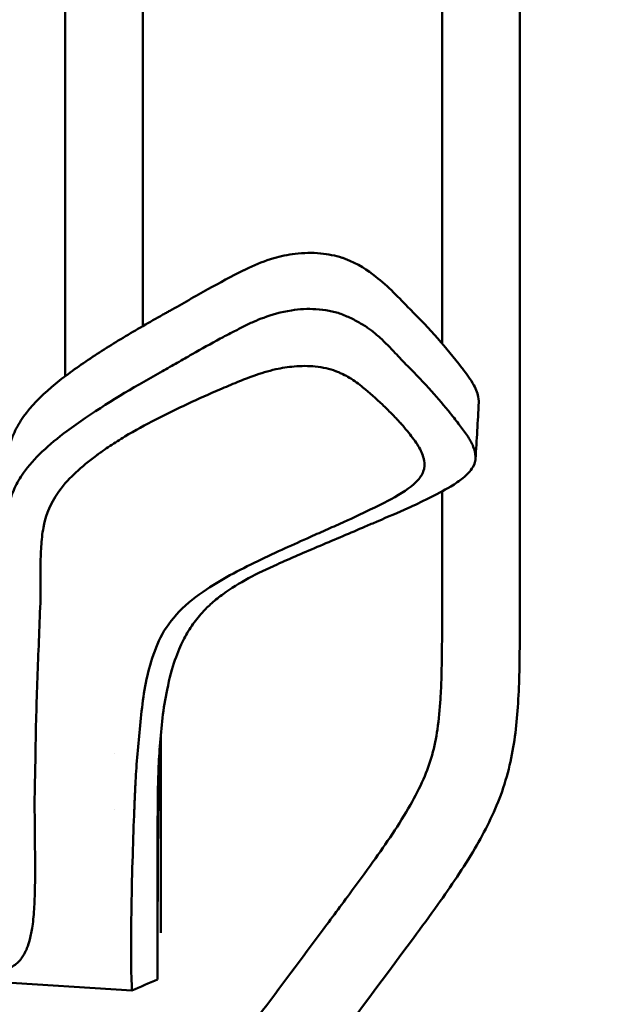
# Model space of a CAD drawing. Header units: millimetres. Extents: x 0 to 4686, y -120 to 1682.
# Tile 57 of 213: x 274 to 313, y 1053 to 1116. Entities that reach past the tile are written whole.
import ezdxf

# ---------------------------------------------------------------- set-up
doc = ezdxf.new("R2010")
doc.units = ezdxf.units.MM
doc.header["$LTSCALE"] = 2
doc.layers.add('Sichtbar (ISO)', color=7, linetype='Continuous', lineweight=50)

msp = doc.modelspace()

# ---------------------------------------------------------------- linework, layer by layer
at = {"layer": 'Sichtbar (ISO)'}
for p, q in [((301.4212, 1145.7721), (301.4212, 1095.2596)), ((306.4212, 1077.9221), (306.4212, 1145.7721)), ((282.1712, 1142.784), (282.1712, 1096.3816)), ((277.1712, 1133.1921), (277.1712, 1093.1507)), ((301.4212, 1085.7445), (301.4212, 1077.9221)), ((283.3214, 1070.0777), (283.3214, 1059.1471)), ((283.1214, 1069.3121), (283.1214, 1069.3123)), ((280.3214, 1068.8578), (280.3214, 1068.8567)), ((280.3214, 1065.2529), (280.3214, 1065.2515)), ((283.3214, 1058.7152), (283.3214, 1059.1471)), ((283.3214, 1058.0059), (283.3214, 1058.7152)), ((283.3214, 1058.0059), (283.3214, 1057.3479)), ((264.3737, 1054.7124), (281.4618, 1053.6449))]:
    msp.add_line(p, q, dxfattribs=at)
msp.add_ellipse((292.4384, 1096.3708), major_axis=(5.4785, 1.5815), ratio=0.808635, start_param=0.8311275, end_param=0.8709838, dxfattribs=at)
for points, knots in [([(288.9882, 1100.1272), (289.4924, 1100.3676), (290.0283, 1100.5832), (290.8161, 1100.8132), (291.0405, 1100.8699), (291.5006, 1100.9658), (291.7332, 1101.0043), (291.9716, 1101.0326)], [-0.33237388, -0.33237388, -0.33237388, -0.33237388, -0.14507598, -0.14507598, -0.0727523, -0.0727523, -0.000001, -0.000001, -0.000001, -0.000001]), ([(291.9716, 1101.0326), (292.5105, 1101.0967), (293.0678, 1101.1057), (294.0929, 1101.0103), (294.5594, 1100.919), (294.9888, 1100.7782)], [-0.31097813, -0.31097813, -0.31097813, -0.31097813, -0.14647931, -0.14647931, -0.000001, -0.000001, -0.000001, -0.000001]), ([(295.1865, 1100.7092), (296.0174, 1100.4015), (296.6535, 1099.9635), (297.9789, 1098.9173), (298.6403, 1098.2004), (299.3648, 1097.4698)], [-0.63674105, -0.63674105, -0.63674105, -0.63674105, -0.40072058, -0.40072058, -0.00000794, -0.00000794, -0.00000794, -0.00000794]), ([(283.906, 1097.3648), (284.7311, 1097.8268), (285.5359, 1098.2902), (287.1104, 1099.1674), (287.8732, 1099.5797), (288.6585, 1099.9673)], [0.000001, 0.000001, 0.000001, 0.000001, 0.32940828, 0.32940828, 0.63197471, 0.63197471, 0.63197471, 0.63197471]), ([(288.6585, 1099.9673), (288.7132, 1099.9943), (288.7683, 1100.0212), (288.8781, 1100.0745), (288.933, 1100.1009), (288.9882, 1100.1272)], [-0.041292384, -0.041292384, -0.041292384, -0.041292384, -0.020504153, -0.020504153, -0.000001, -0.000001, -0.000001, -0.000001]), ([(283.465, 1097.1177), (283.5387, 1097.159), (283.6122, 1097.2002), (283.7592, 1097.2826), (283.8326, 1097.3237), (283.906, 1097.3648)], [0.000000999, 0.000000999, 0.000000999, 0.000000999, 0.029294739, 0.029294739, 0.058588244, 0.058588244, 0.058588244, 0.058588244]), ([(293.3024, 1097.4698), (292.7795, 1097.5003), (292.247, 1097.4699), (291.051, 1097.2879), (290.4605, 1097.1051), (289.9509, 1096.9206)], [-0.30783309, -0.30783309, -0.30783309, -0.30783309, -0.17634248, -0.17634248, -0.000001, -0.000001, -0.000001, -0.000001]), ([(293.3024, 1097.4698), (293.5901, 1097.4531), (293.875, 1097.4214), (294.4187, 1097.3183), (294.6755, 1097.249), (294.9187, 1097.1573)], [0.000001, 0.000001, 0.000001, 0.000001, 0.08659473, 0.08659473, 0.1699495, 0.1699495, 0.1699495, 0.1699495]), ([(294.9187, 1097.1573), (295.1749, 1097.0607), (295.4186, 1096.9547), (295.8975, 1096.7191), (296.1287, 1096.5897), (296.3473, 1096.4564)], [-0.18061138, -0.18061138, -0.18061138, -0.18061138, -0.09286848, -0.09286848, -0.00000211, -0.00000211, -0.00000211, -0.00000211]), ([(299.3648, 1097.4698), (299.369, 1097.4656), (299.3732, 1097.4613), (299.3817, 1097.4528), (299.3859, 1097.4486), (299.3901, 1097.4444)], [0.0000079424, 0.0000079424, 0.0000079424, 0.0000079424, 0.0023357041, 0.0023357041, 0.0046634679, 0.0046634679, 0.0046634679, 0.0046634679]), ([(302.6777, 1093.7218), (302.1942, 1094.351), (301.6794, 1094.9714), (300.584, 1096.2094), (299.9968, 1096.8317), (299.3901, 1097.4444)], [-0.66205031, -0.66205031, -0.66205031, -0.66205031, -0.33599197, -0.33599197, -0.00000447, -0.00000447, -0.00000447, -0.00000447]), ([(274.4944, 1090.5597), (274.9765, 1091.2315), (275.5932, 1091.8528), (276.9691, 1093.023), (277.7241, 1093.573), (279.2763, 1094.627), (280.0758, 1095.1332), (281.7393, 1096.1378), (282.6006, 1096.6332), (283.465, 1097.1177)], [0.000058, 0.000058, 0.000058, 0.000058, 0.3450239, 0.3450239, 0.6848304, 0.6848304, 1.0235022, 1.0235022, 1.3680409, 1.3680409, 1.3680409, 1.3680409]), ([(288.6114, 1096.3299), (288.8349, 1096.444), (289.0634, 1096.5541), (289.51, 1096.7512), (289.7278, 1096.8398), (289.9509, 1096.9206)], [0.000001, 0.000001, 0.000001, 0.000001, 0.08509295, 0.08509295, 0.16233859, 0.16233859, 0.16233859, 0.16233859]), ([(287.1554, 1095.5751), (287.4028, 1095.7071), (287.6496, 1095.8361), (288.1342, 1096.0863), (288.3719, 1096.2078), (288.6114, 1096.3299)], [-0.18742465, -0.18742465, -0.18742465, -0.18742465, -0.09115849, -0.09115849, -0.000001, -0.000001, -0.000001, -0.000001]), ([(296.3473, 1096.4564), (296.3475, 1096.4562), (296.3492, 1096.4552), (296.3532, 1096.4528), (296.3547, 1096.4519), (296.3591, 1096.4492), (296.362, 1096.4473), (296.3709, 1096.4419), (296.3768, 1096.4383), (296.3945, 1096.4273), (296.4062, 1096.42), (296.4413, 1096.3979), (296.4645, 1096.383), (296.5339, 1096.3381), (296.5795, 1096.3075), (296.7148, 1096.2145), (296.8028, 1096.1506), (297.0786, 1095.9403), (297.2586, 1095.7878), (297.7781, 1095.315), (298.0982, 1094.9783), (298.4109, 1094.6435)], [-0.35086605, -0.35086605, -0.35086605, -0.35086605, -0.34980594, -0.34980594, -0.34917621, -0.34917621, -0.34791672, -0.34791672, -0.34539758, -0.34539758, -0.34035864, -0.34035864, -0.3302777, -0.3302777, -0.31010134, -0.31010134, -0.26967942, -0.26967942, -0.18026325, -0.18026325, -0.0000018, -0.0000018, -0.0000018, -0.0000018]), ([(283.4276, 1093.4792), (283.7487, 1093.6576), (284.0655, 1093.837), (284.7071, 1094.2026), (285.025, 1094.3849), (285.9502, 1094.9129), (286.5484, 1095.2512), (287.1554, 1095.5751)], [-0.48904555, -0.48904555, -0.48904555, -0.48904555, -0.36337796, -0.36337796, -0.23793881, -0.23793881, -0.000001, -0.000001, -0.000001, -0.000001]), ([(298.4109, 1094.6436), (298.5387, 1094.5069), (298.6642, 1094.3715), (298.9273, 1094.0931), (299.0641, 1093.951), (299.2041, 1093.8123)], [0.00000011, 0.00000011, 0.00000011, 0.00000011, 0.07361598, 0.07361598, 0.15202449, 0.15202449, 0.15202449, 0.15202449]), ([(274.4838, 1086.9291), (275.1557, 1087.8695), (276.1155, 1088.749), (277.6762, 1089.9151), (278.0806, 1090.1991), (280.1797, 1091.6248), (281.8496, 1092.6014), (283.4276, 1093.4792)], [-1.2355886, -1.2355886, -1.2355886, -1.2355886, -0.7795185, -0.7795185, -0.6280428, -0.6280428, -0.0000353, -0.0000353, -0.0000353, -0.0000353]), ([(291.9106, 1093.7838), (291.4988, 1093.7468), (291.1052, 1093.6821), (290.2248, 1093.4865), (289.7561, 1093.3418), (289.3202, 1093.186)], [0.00000098, 0.00000098, 0.00000098, 0.00000098, 0.12457353, 0.12457353, 0.29056814, 0.29056814, 0.29056814, 0.29056814]), ([(294.5729, 1093.4837), (294.3852, 1093.5553), (294.179, 1093.616), (293.7389, 1093.7142), (293.5046, 1093.7516), (293.045, 1093.7985), (292.8222, 1093.8105), (292.3679, 1093.8135), (292.1382, 1093.8042), (291.9106, 1093.7838)], [0.00001018, 0.00001018, 0.00001018, 0.00001018, 0.07740379, 0.07740379, 0.15473334, 0.15473334, 0.22317344, 0.22317344, 0.29209399, 0.29209399, 0.29209399, 0.29209399]), ([(296.3355, 1092.4373), (296.0661, 1092.6624), (295.789, 1092.8655), (295.3364, 1093.1324), (295.1937, 1093.2091), (294.969, 1093.3174), (294.8924, 1093.3523), (294.7747, 1093.4029), (294.735, 1093.4195), (294.6747, 1093.444), (294.6545, 1093.452), (294.624, 1093.464), (294.6138, 1093.468), (294.5985, 1093.4739), (294.5934, 1093.4759), (294.5857, 1093.4789), (294.5831, 1093.4798), (294.5793, 1093.4813), (294.578, 1093.4818), (294.5761, 1093.4825), (294.5754, 1093.4828), (294.5745, 1093.4832), (294.5741, 1093.4833), (294.5735, 1093.4835), (294.5732, 1093.4836), (294.5729, 1093.4837)], [0.00002555, 0.00002555, 0.00002555, 0.00002555, 0.15857248, 0.15857248, 0.2272488, 0.2272488, 0.26157151, 0.26157151, 0.27874355, 0.27874355, 0.28733512, 0.28733512, 0.29163272, 0.29163272, 0.29378204, 0.29378204, 0.29485683, 0.29485683, 0.29539426, 0.29539426, 0.29566299, 0.29566299, 0.29579735, 0.29579735, 0.29592017, 0.29592017, 0.29592017, 0.29592017]), ([(299.2041, 1093.8123), (299.7391, 1093.2823), (300.2574, 1092.7373), (301.1707, 1091.7183), (301.5746, 1091.2439), (301.9611, 1090.7641)], [-0.54966719, -0.54966719, -0.54966719, -0.54966719, -0.25167273, -0.25167273, 0, 0, 0, 0]), ([(302.6777, 1093.7218), (302.6867, 1093.7099), (302.6958, 1093.6981), (302.7139, 1093.6745), (302.723, 1093.6627), (302.732, 1093.6509)], [0.00000279, 0.00000279, 0.00000279, 0.00000279, 0.006153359, 0.006153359, 0.012302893, 0.012302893, 0.012302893, 0.012302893]), ([(302.732, 1093.6509), (302.9994, 1093.301), (303.2703, 1092.9432), (303.6218, 1092.2911), (303.7309, 1092.0044), (303.7685, 1091.7089)], [-0.32169239, -0.32169239, -0.32169239, -0.32169239, -0.13926408, -0.13926408, -0.000001, -0.000001, -0.000001, -0.000001]), ([(287.1236, 1092.2984), (287.4968, 1092.4598), (287.8675, 1092.6191), (288.5989, 1092.9173), (288.9538, 1093.0551), (289.3202, 1093.186)], [0.00001751, 0.00001751, 0.00001751, 0.00001751, 0.15053446, 0.15053446, 0.28877333, 0.28877333, 0.28877333, 0.28877333]), ([(279.1565, 1088.0332), (279.1611, 1088.0366), (279.1658, 1088.0401), (279.175, 1088.047), (279.1797, 1088.0505), (279.1936, 1088.0609), (279.2029, 1088.0678), (279.2307, 1088.0884), (279.2493, 1088.1021), (279.3051, 1088.1431), (279.3423, 1088.1703), (279.4541, 1088.2512), (279.529, 1088.3045), (279.7547, 1088.463), (279.9094, 1088.5686), (280.3714, 1088.8762), (280.6876, 1089.0763), (281.6622, 1089.6649), (282.341, 1090.036), (283.6825, 1090.7273), (284.3718, 1091.0602), (285.761, 1091.7033), (286.4393, 1092.0024), (287.1236, 1092.2984)], [-1.0701699, -1.0701699, -1.0701699, -1.0701699, -1.0681343, -1.0681343, -1.0660987, -1.0660987, -1.0620324, -1.0620324, -1.0539185, -1.0539185, -1.0377565, -1.0377565, -1.0056213, -1.0056213, -0.9416178, -0.9416178, -0.8106801, -0.8106801, -0.5458311, -0.5458311, -0.2759974, -0.2759974, -0.000005, -0.000005, -0.000005, -0.000005]), ([(298.7416, 1090.145), (298.7358, 1090.1513), (298.7301, 1090.1577), (298.7186, 1090.1704), (298.7128, 1090.1768), (298.6955, 1090.1959), (298.684, 1090.2086), (298.6492, 1090.2467), (298.626, 1090.2721), (298.556, 1090.3479), (298.5089, 1090.3983), (298.367, 1090.5486), (298.2712, 1090.648), (297.9813, 1090.9428), (297.7838, 1091.1362), (297.1768, 1091.712), (296.7539, 1092.0877), (296.3355, 1092.4373)], [-0.48521103, -0.48521103, -0.48521103, -0.48521103, -0.48149586, -0.48149586, -0.47777875, -0.47777875, -0.47034176, -0.47034176, -0.45545722, -0.45545722, -0.42565011, -0.42565011, -0.36591866, -0.36591866, -0.24625258, -0.24625258, 0, 0, 0, 0]), ([(303.7806, 1091.5734), (303.7794, 1091.5961), (303.7778, 1091.6188), (303.7738, 1091.664), (303.7714, 1091.6865), (303.7685, 1091.7089)], [0.000001, 0.000001, 0.000001, 0.000001, 0.010569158, 0.010569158, 0.021137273, 0.021137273, 0.021137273, 0.021137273]), ([(273.3212, 1086.5642), (273.3204, 1087.2025), (273.3812, 1087.8483), (273.6273, 1088.8385), (273.7472, 1089.1931), (274.0625, 1089.89), (274.2573, 1090.2294), (274.4944, 1090.5597)], [-0.63753395, -0.63753395, -0.63753395, -0.63753395, -0.33884683, -0.33884683, -0.1697119, -0.1697119, -0.00005897, -0.00005897, -0.00005897, -0.00005897]), ([(301.9611, 1090.7641), (302.0643, 1090.636), (302.1664, 1090.5071), (302.3633, 1090.2547), (302.4584, 1090.1312), (302.5523, 1090.0077)], [0, 0, 0, 0, 0.0671834, 0.0671834, 0.13117402, 0.13117402, 0.13117402, 0.13117402]), ([(298.7416, 1090.145), (298.8181, 1090.06), (298.8937, 1089.9743), (299.0431, 1089.8009), (299.1168, 1089.7131), (299.1893, 1089.6246)], [-0.098301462, -0.098301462, -0.098301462, -0.098301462, -0.049257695, -0.049257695, 0, 0, 0, 0]), ([(300.2133, 1087.9554), (300.1297, 1088.2316), (299.997, 1088.4964), (299.6466, 1089.0545), (299.4192, 1089.3436), (299.1893, 1089.6246)], [0.00000006, 0.00000006, 0.00000006, 0.00000006, 0.1337062, 0.1337062, 0.29019711, 0.29019711, 0.29019711, 0.29019711]), ([(302.5523, 1090.0077), (302.7219, 1089.7847), (302.896, 1089.557), (303.1819, 1089.1268), (303.3011, 1088.9219), (303.3924, 1088.71)], [0.00000201, 0.00000201, 0.00000201, 0.00000201, 0.11580927, 0.11580927, 0.21654935, 0.21654935, 0.21654935, 0.21654935]), ([(303.3924, 1088.71), (303.4492, 1088.5779), (303.4951, 1088.4445), (303.5567, 1088.1833), (303.5739, 1088.0568), (303.5769, 1087.9301)], [0, 0, 0, 0, 0.06361339, 0.06361339, 0.1231177, 0.1231177, 0.1231177, 0.1231177]), ([(279.1565, 1088.0332), (278.7074, 1087.6974), (278.2497, 1087.3278), (277.52, 1086.6466), (277.1274, 1086.2431), (276.1566, 1084.8799), (275.8941, 1084.0687), (275.7733, 1083.4153)], [0.00000199, 0.00000199, 0.00000199, 0.00000199, 0.21082106, 0.21082106, 0.38460762, 0.38460762, 0.68376095, 0.68376095, 0.68376095, 0.68376095]), ([(299.6035, 1086.2057), (299.6682, 1086.2625), (299.7295, 1086.3209), (299.9802, 1086.5821), (300.1311, 1086.8016), (300.2942, 1087.2622), (300.3045, 1087.5017), (300.253, 1087.8082), (300.2354, 1087.8822), (300.2133, 1087.9554)], [0, 0, 0, 0, 0.032769, 0.032769, 0.1430818, 0.1430818, 0.25411024, 0.25411024, 0.28967356, 0.28967356, 0.28967356, 0.28967356]), ([(303.5769, 1087.9301), (303.5819, 1087.717), (303.5209, 1087.5085), (303.2572, 1087.0486), (303.0249, 1086.8103), (302.7576, 1086.5955)], [0.00000882, 0.00000882, 0.00000882, 0.00000882, 0.10007372, 0.10007372, 0.22866256, 0.22866256, 0.22866256, 0.22866256]), ([(273.5403, 1084.8333), (273.6295, 1085.2098), (273.7537, 1085.5845), (274.072, 1086.2866), (274.2583, 1086.6135), (274.4838, 1086.9291)], [-0.34067558, -0.34067558, -0.34067558, -0.34067558, -0.1625616, -0.1625616, -0.00000269, -0.00000269, -0.00000269, -0.00000269]), ([(302.7576, 1086.5955), (302.6443, 1086.5045), (302.5237, 1086.4162), (302.2635, 1086.2387), (302.1221, 1086.1493), (301.9775, 1086.0627)], [0.00000005, 0.00000005, 0.00000005, 0.00000005, 0.05450835, 0.05450835, 0.11349533, 0.11349533, 0.11349533, 0.11349533]), ([(295.1673, 1083.8075), (295.301, 1083.868), (295.4344, 1083.9286), (296.9374, 1084.6168), (297.5115, 1084.9224), (298.5669, 1085.4712), (299.1584, 1085.8145), (299.6035, 1086.2057)], [0, 0, 0, 0, 0.0490126, 0.0490126, 0.5533231, 0.5533231, 1.4496615, 1.4496615, 1.4496615, 1.4496615]), ([(301.9775, 1086.0627), (301.0483, 1085.5062), (300.0613, 1085.0479), (298.5733, 1084.3771), (297.9682, 1084.1178), (297.2559, 1083.8129)], [-0.5914366, -0.5914366, -0.5914366, -0.5914366, -0.25648799, -0.25648799, -0.00000101, -0.00000101, -0.00000101, -0.00000101]), ([(275.5886, 1080.8891), (275.5919, 1081.3251), (275.5999, 1081.7666), (275.6549, 1082.6096), (275.699, 1083.0133), (275.7733, 1083.4153)], [-0.39408238, -0.39408238, -0.39408238, -0.39408238, -0.18909892, -0.18909892, -0.00000167, -0.00000167, -0.00000167, -0.00000167]), ([(296.4801, 1083.4808), (295.5188, 1083.0683), (294.55, 1082.661), (292.563, 1081.8179), (291.6886, 1081.4443), (290.8045, 1081.0494)], [-0.62865472, -0.62865472, -0.62865472, -0.62865472, -0.32248391, -0.32248391, -0.000001, -0.000001, -0.000001, -0.000001]), ([(295.1673, 1083.8075), (294.8016, 1083.6418), (294.4291, 1083.4753), (293.6935, 1083.1477), (293.3249, 1082.9841), (292.9588, 1082.8206)], [-0.26625677, -0.26625677, -0.26625677, -0.26625677, -0.13386329, -0.13386329, -0.000001, -0.000001, -0.000001, -0.000001]), ([(297.2558, 1083.8129), (297.1271, 1083.7578), (296.9983, 1083.7027), (296.7397, 1083.5921), (296.6098, 1083.5364), (296.4801, 1083.4808)], [0.000005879, 0.000005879, 0.000005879, 0.000005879, 0.046362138, 0.046362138, 0.09318827, 0.09318827, 0.09318827, 0.09318827]), ([(292.9588, 1082.8206), (292.3381, 1082.5437), (291.8812, 1082.3378), (290.7974, 1081.8404), (290.1205, 1081.5256), (288.3341, 1080.6673), (287.1919, 1080.0694), (286.0449, 1079.2895)], [-0.96090038, -0.96090038, -0.96090038, -0.96090038, -0.72526517, -0.72526517, -0.50171422, -0.50171422, -0.0001898, -0.0001898, -0.0001898, -0.0001898]), ([(275.5748, 1078.5753), (275.5903, 1078.9607), (275.5924, 1079.3462), (275.5905, 1080.1181), (275.5864, 1080.5037), (275.5886, 1080.8891)], [-0.36059971, -0.36059971, -0.36059971, -0.36059971, -0.18036589, -0.18036589, -0.000001, -0.000001, -0.000001, -0.000001]), ([(290.8045, 1081.0494), (290.1743, 1080.7679), (289.554, 1080.4715), (288.3904, 1079.8409), (287.8422, 1079.507), (287.3414, 1079.1436)], [0.000001, 0.000001, 0.000001, 0.000001, 0.22987314, 0.22987314, 0.45520458, 0.45520458, 0.45520458, 0.45520458]), ([(286.0449, 1079.2895), (285.3876, 1078.844), (284.8113, 1078.3504), (283.8528, 1077.2893), (283.4722, 1076.7236), (283.2062, 1076.1347)], [-0.57338919, -0.57338919, -0.57338919, -0.57338919, -0.28676186, -0.28676186, -0.00008634, -0.00008634, -0.00008634, -0.00008634]), ([(287.3414, 1079.1436), (287.0848, 1078.9574), (286.841, 1078.7628), (286.3939, 1078.3667), (286.1901, 1078.1667), (286.003, 1077.9606)], [0.000001, 0.000001, 0.000001, 0.000001, 0.11572268, 0.11572268, 0.22647658, 0.22647658, 0.22647658, 0.22647658]), ([(275.2632, 1068.8754), (275.28, 1070.4939), (275.3281, 1072.1169), (275.4449, 1075.3303), (275.5142, 1076.9432), (275.5748, 1078.5753)], [-1.531936, -1.531936, -1.531936, -1.531936, -0.7636157, -0.7636157, -0.0001033, -0.0001033, -0.0001033, -0.0001033]), ([(277.9212, 1021.7598), (277.9212, 1023.2705), (277.9188, 1024.7813), (277.9544, 1026.2916), (277.9724, 1027.0557), (278.0001, 1027.8196), (278.0441, 1028.5827), (278.0997, 1029.5474), (278.1814, 1030.5108), (278.3067, 1031.4689), (278.4018, 1032.195), (278.5219, 1032.9181), (278.675, 1033.6343), (278.7759, 1034.1066), (278.8911, 1034.5758), (279.0224, 1035.0406), (279.2054, 1035.6885), (279.4197, 1036.3276), (279.664, 1036.955), (280.0044, 1037.8296), (280.403, 1038.6813), (280.8453, 1039.5094), (281.2828, 1040.3285), (281.763, 1041.1244), (282.2685, 1041.9037), (282.5596, 1042.3524), (282.859, 1042.7956), (283.164, 1043.2349), (283.8249, 1044.1869), (284.5119, 1045.1206), (285.2008, 1046.0528), (287.9607, 1049.7881), (290.7506, 1053.5008), (293.5244, 1057.2258), (294.17, 1058.0928), (294.8147, 1058.9605), (295.4569, 1059.83), (295.967, 1060.5207), (296.4755, 1061.2125), (296.9756, 1061.9105), (297.4019, 1062.5057), (297.8221, 1063.1053), (298.2275, 1063.7148), (298.633, 1064.3245), (299.0236, 1064.944), (299.3859, 1065.5803), (299.6919, 1066.1177), (299.9776, 1066.6671), (300.224, 1067.2339), (300.443, 1067.7375), (300.6309, 1068.255), (300.779, 1068.7834), (300.9311, 1069.3258), (301.0413, 1069.8797), (301.1245, 1070.4371), (301.221, 1071.0832), (301.2813, 1071.734), (301.3217, 1072.3859), (301.3511, 1072.8582), (301.37, 1073.3312), (301.3839, 1073.8042), (301.424, 1075.1764), (301.4212, 1076.5494), (301.4212, 1077.9221)], [0, 0, 0, 0, 0.0720994, 0.0720994, 0.0720994, 0.1085789, 0.1085789, 0.1085789, 0.1546935, 0.1546935, 0.1546935, 0.1896425, 0.1896425, 0.1896425, 0.2126861, 0.2126861, 0.2126861, 0.2448059, 0.2448059, 0.2448059, 0.2895737, 0.2895737, 0.2895737, 0.3338527, 0.3338527, 0.3338527, 0.3593459, 0.3593459, 0.3593459, 0.4145875, 0.4145875, 0.4145875, 0.6359245, 0.6359245, 0.6359245, 0.6874428, 0.6874428, 0.6874428, 0.7283652, 0.7283652, 0.7283652, 0.7632574, 0.7632574, 0.7632574, 0.798163, 0.798163, 0.798163, 0.8276439, 0.8276439, 0.8276439, 0.8538379, 0.8538379, 0.8538379, 0.8807248, 0.8807248, 0.8807248, 0.9118969, 0.9118969, 0.9118969, 0.9344828, 0.9344828, 0.9344828, 1, 1, 1, 1]), ([(306.4212, 1077.9221), (306.4212, 1076.5869), (306.4241, 1075.2513), (306.39, 1073.9167), (306.3725, 1073.2296), (306.3452, 1072.5429), (306.2978, 1071.8569), (306.2111, 1070.6016), (306.057, 1069.349), (305.7685, 1068.1241), (305.6158, 1067.4756), (305.4254, 1066.8349), (305.1963, 1066.2093), (304.7586, 1065.0137), (304.1798, 1063.8733), (303.535, 1062.7739), (302.8049, 1061.529), (301.9902, 1060.3367), (301.1508, 1059.1625), (300.6342, 1058.4398), (300.1082, 1057.7239), (299.5807, 1057.0091), (297.4473, 1054.1181), (295.2892, 1051.245), (293.1405, 1048.3652), (292.0394, 1046.8894), (290.9408, 1045.4119), (289.8437, 1043.9333), (289.4214, 1043.364), (288.9993, 1042.7946), (288.5809, 1042.2224), (288.3109, 1041.8531), (288.0424, 1041.4827), (287.777, 1041.1103), (287.3679, 1040.5365), (286.9658, 1039.958), (286.5787, 1039.369), (285.8908, 1038.3222), (285.2502, 1037.2423), (284.7275, 1036.1048), (284.4807, 1035.5677), (284.2601, 1035.0178), (284.0717, 1034.4578), (283.9555, 1034.1125), (283.8515, 1033.7634), (283.7592, 1033.411), (283.6015, 1032.8094), (283.4779, 1032.1986), (283.3784, 1031.5845), (283.1593, 1030.2325), (283.0572, 1028.8651), (282.9989, 1027.4968), (282.9174, 1025.5855), (282.9212, 1023.6725), (282.9212, 1021.7598)], [0, 0, 0, 0, 0.0637256, 0.0637256, 0.0637256, 0.0965328, 0.0965328, 0.0965328, 0.156576, 0.156576, 0.156576, 0.1883636, 0.1883636, 0.1883636, 0.2491114, 0.2491114, 0.2491114, 0.3179007, 0.3179007, 0.3179007, 0.3602396, 0.3602396, 0.3602396, 0.5314832, 0.5314832, 0.5314832, 0.6192341, 0.6192341, 0.6192341, 0.6530146, 0.6530146, 0.6530146, 0.674815, 0.674815, 0.674815, 0.7084074, 0.7084074, 0.7084074, 0.7681072, 0.7681072, 0.7681072, 0.7962982, 0.7962982, 0.7962982, 0.8136828, 0.8136828, 0.8136828, 0.8433644, 0.8433644, 0.8433644, 0.9087128, 0.9087128, 0.9087128, 1, 1, 1, 1]), ([(286.003, 1077.9606), (285.7483, 1077.68), (285.5214, 1077.3902), (285.1114, 1076.7876), (284.9301, 1076.4758), (284.77, 1076.1574)], [0.000001, 0.000001, 0.000001, 0.000001, 0.15079219, 0.15079219, 0.30458942, 0.30458942, 0.30458942, 0.30458942]), ([(283.2062, 1076.1347), (282.6719, 1074.9563), (282.3884, 1073.7469), (282.0279, 1071.3041), (281.9508, 1070.0718), (281.8268, 1068.8519)], [-1.1416677, -1.1416677, -1.1416677, -1.1416677, -0.5701946, -0.5701946, -0.0001461, -0.0001461, -0.0001461, -0.0001461]), ([(284.77, 1076.1574), (284.4273, 1075.4759), (284.0427, 1074.5072), (283.4827, 1071.7804), (283.354, 1070.5685), (283.2619, 1069.362)], [0.000001, 0.000001, 0.000001, 0.000001, 0.32910442, 0.32910442, 0.58975857, 0.58975857, 0.58975857, 0.58975857]), ([(302.1712, 1018.7717), (302.1712, 1020.2824), (302.1688, 1021.7933), (302.2044, 1023.3035), (302.2224, 1024.0676), (302.2501, 1024.8315), (302.2941, 1025.5947), (302.3497, 1026.5594), (302.4314, 1027.5228), (302.5567, 1028.4809), (302.6518, 1029.207), (302.7719, 1029.9301), (302.925, 1030.6463), (303.0259, 1031.1185), (303.1411, 1031.5878), (303.2724, 1032.0526), (303.4554, 1032.7004), (303.6697, 1033.3396), (303.914, 1033.967), (304.2544, 1034.8415), (304.653, 1035.6933), (305.0953, 1036.5214), (305.5328, 1037.3404), (306.013, 1038.1363), (306.5185, 1038.9157), (306.8096, 1039.3644), (307.109, 1039.8076), (307.414, 1040.2469), (308.0749, 1041.1989), (308.7619, 1042.1325), (309.4508, 1043.0648), (312.2107, 1046.8001), (315.0006, 1050.5128), (317.7744, 1054.2377), (318.42, 1055.1048), (319.0647, 1055.9725), (319.7069, 1056.842), (320.217, 1057.5327), (320.7255, 1058.2245), (321.2256, 1058.9225), (321.6519, 1059.5176), (322.0721, 1060.1172), (322.4775, 1060.7267), (322.883, 1061.3364), (323.2736, 1061.956), (323.6359, 1062.5923), (323.9419, 1063.1297), (324.2276, 1063.679), (324.474, 1064.2459), (324.693, 1064.7495), (324.8809, 1065.2669), (325.029, 1065.7953), (325.1811, 1066.3377), (325.2913, 1066.8917), (325.3745, 1067.449), (325.471, 1068.0952), (325.5313, 1068.7459), (325.5717, 1069.3978), (325.6011, 1069.8702), (325.62, 1070.3431), (325.6339, 1070.8162), (325.674, 1072.1884), (325.6712, 1073.5613), (325.6712, 1074.9341)], [0, 0, 0, 0, 0.0720994, 0.0720994, 0.0720994, 0.1085789, 0.1085789, 0.1085789, 0.1546935, 0.1546935, 0.1546935, 0.1896425, 0.1896425, 0.1896425, 0.2126861, 0.2126861, 0.2126861, 0.2448059, 0.2448059, 0.2448059, 0.2895737, 0.2895737, 0.2895737, 0.3338527, 0.3338527, 0.3338527, 0.3593459, 0.3593459, 0.3593459, 0.4145875, 0.4145875, 0.4145875, 0.6359245, 0.6359245, 0.6359245, 0.6874428, 0.6874428, 0.6874428, 0.7283652, 0.7283652, 0.7283652, 0.7632574, 0.7632574, 0.7632574, 0.798163, 0.798163, 0.798163, 0.8276439, 0.8276439, 0.8276439, 0.8538379, 0.8538379, 0.8538379, 0.8807248, 0.8807248, 0.8807248, 0.9118969, 0.9118969, 0.9118969, 0.9344828, 0.9344828, 0.9344828, 1, 1, 1, 1]), ([(330.6712, 1074.9341), (330.6712, 1073.5989), (330.6741, 1072.2632), (330.64, 1070.9286), (330.6225, 1070.2416), (330.5952, 1069.5548), (330.5478, 1068.8689), (330.4611, 1067.6135), (330.307, 1066.361), (330.0185, 1065.1361), (329.8658, 1064.4876), (329.6754, 1063.8469), (329.4463, 1063.2213), (329.0086, 1062.0257), (328.4298, 1060.8853), (327.785, 1059.7859), (327.0549, 1058.541), (326.2402, 1057.3487), (325.4008, 1056.1744), (324.8842, 1055.4517), (324.3582, 1054.7358), (323.8307, 1054.021), (321.6973, 1051.13), (319.5392, 1048.257), (317.3905, 1045.3771), (316.2894, 1043.9014), (315.1908, 1042.4239), (314.0937, 1040.9452), (313.6714, 1040.376), (313.2493, 1039.8066), (312.8309, 1039.2343), (312.5609, 1038.8651), (312.2924, 1038.4946), (312.027, 1038.1222), (311.6179, 1037.5484), (311.2158, 1036.9699), (310.8287, 1036.3809), (310.1408, 1035.3342), (309.5002, 1034.2542), (308.9775, 1033.1168), (308.7307, 1032.5797), (308.5101, 1032.0298), (308.3217, 1031.4698), (308.2055, 1031.1245), (308.1015, 1030.7753), (308.0092, 1030.423), (307.8515, 1029.8214), (307.7279, 1029.2105), (307.6284, 1028.5964), (307.4093, 1027.2444), (307.3072, 1025.877), (307.2489, 1024.5088), (307.1718, 1022.7012), (307.1711, 1020.8922), (307.1712, 1019.0833)], [0, 0, 0, 0, 0.06372563, 0.06372563, 0.06372563, 0.09653278, 0.09653278, 0.09653278, 0.15657597, 0.15657597, 0.15657597, 0.18836361, 0.18836361, 0.18836361, 0.24911139, 0.24911139, 0.24911139, 0.31790072, 0.31790072, 0.31790072, 0.36023964, 0.36023964, 0.36023964, 0.53148324, 0.53148324, 0.53148324, 0.61923406, 0.61923406, 0.61923406, 0.65301462, 0.65301462, 0.65301462, 0.674815, 0.674815, 0.674815, 0.70840735, 0.70840735, 0.70840735, 0.76810719, 0.76810719, 0.76810719, 0.79629823, 0.79629823, 0.79629823, 0.81368282, 0.81368282, 0.81368282, 0.84336437, 0.84336437, 0.84336437, 0.90871281, 0.90871281, 0.90871281, 0.99504303, 0.99504303, 0.99504303, 0.99504303]), ([(283.2889, 1069.7022), (283.2766, 1069.4402), (283.2651, 1069.1723), (283.2385, 1068.4781), (283.2265, 1068.0957), (283.2009, 1067.0818), (283.1887, 1066.5039), (283.168, 1065.3491), (283.1597, 1064.768), (283.1333, 1062.4867), (283.1277, 1060.9001), (283.1222, 1058.4179), (283.1218, 1057.4323), (283.1215, 1056.431), (283.1215, 1056.2461), (283.1214, 1055.5459), (283.1214, 1055.0756), (283.1214, 1054.728), (283.1214, 1054.5639), (283.1214, 1054.4363)], [0.3959834, 0.3959834, 0.3959834, 0.3959834, 0.5304156, 0.5304156, 0.751232, 0.751232, 0.9606765, 0.9606765, 1.2050072, 1.2050072, 1.9397197, 1.9397197, 2.5562901, 2.5562901, 2.7050058, 2.7050058, 3.1523533, 3.1523533, 3.3107687, 3.3107687, 3.3107687, 3.3107687]), ([(283.2619, 1069.362), (283.2187, 1068.7764), (283.189, 1068.185), (283.1472, 1067.0008), (283.1355, 1066.4039), (283.1294, 1065.7916)], [0.00000599, 0.00000599, 0.00000599, 0.00000599, 0.27178206, 0.27178206, 0.55617938, 0.55617938, 0.55617938, 0.55617938]), ([(275.2066, 1065.3386), (275.2005, 1065.9045), (275.2209, 1066.754), (275.2319, 1067.2252), (275.2561, 1068.2611), (275.2632, 1068.8754)], [-1.1460135, -1.1460135, -1.1460135, -1.1460135, -0.2868073, -0.2868073, -0.000133, -0.000133, -0.000133, -0.000133]), ([(281.8268, 1068.8519), (281.7666, 1068.2464), (281.7296, 1067.6759), (281.6841, 1066.7926), (281.6701, 1066.4806), (281.651, 1066.0092), (281.645, 1065.8533), (281.6333, 1065.5399), (281.6277, 1065.3843), (281.6192, 1065.2304)], [0.00015635, 0.00015635, 0.00015635, 0.00015635, 0.28294195, 0.28294195, 0.43431213, 0.43431213, 0.50907722, 0.50907722, 0.58461695, 0.58461695, 0.58461695, 0.58461695]), ([(283.1294, 1065.7916), (283.1267, 1065.5193), (283.1252, 1065.2478), (283.1233, 1064.7121), (283.1229, 1064.4396), (283.1226, 1063.9962), (283.1225, 1063.8158), (283.1225, 1063.4039), (283.1225, 1063.1683), (283.1224, 1062.6261), (283.1223, 1062.3199), (283.1221, 1061.616), (283.122, 1061.2231), (283.1219, 1060.6244), (283.1219, 1060.4114), (283.1218, 1059.9633), (283.1218, 1059.7314), (283.1217, 1059.2793), (283.1217, 1059.0607), (283.1216, 1058.6636), (283.1216, 1058.4842), (283.1216, 1058.1581), (283.1215, 1058.0105), (283.1215, 1057.7421), (283.1215, 1057.6204), (283.1215, 1057.2948), (283.1215, 1057.0986), (283.1215, 1056.7726), (283.1214, 1056.6387), (283.1214, 1056.3176), (283.1214, 1056.1376), (283.1214, 1055.8001), (283.1214, 1055.6429), (283.1214, 1055.496)], [0.0000201, 0.0000201, 0.0000201, 0.0000201, 0.1292207, 0.1292207, 0.2568523, 0.2568523, 0.3408321, 0.3408321, 0.4525749, 0.4525749, 0.6016373, 0.6016373, 0.8002249, 0.8002249, 0.9139605, 0.9139605, 1.0441531, 1.0441531, 1.1742978, 1.1742978, 1.2880104, 1.2880104, 1.3873571, 1.3873571, 1.4743107, 1.4743107, 1.6266784, 1.6266784, 1.7410101, 1.7410101, 1.9126165, 1.9126165, 2.0842784, 2.0842784, 2.0842784, 2.0842784]), ([(273.6173, 1055.0921), (273.7404, 1055.1485), (273.8498, 1055.2141), (274.0468, 1055.3598), (274.1356, 1055.4407), (274.2684, 1055.5842), (274.3179, 1055.6444), (274.4258, 1055.7902), (274.4821, 1055.8781), (274.6023, 1056.0913), (274.6628, 1056.2203), (274.7884, 1056.5336), (274.849, 1056.7246), (274.9691, 1057.1873), (275.0225, 1057.4692), (275.1214, 1058.1578), (275.1591, 1058.5786), (275.1977, 1059.2454), (275.2076, 1059.4737), (275.2417, 1060.5304), (275.2406, 1061.404), (275.2325, 1062.6075), (275.2305, 1062.8476), (275.2266, 1063.2739), (275.2249, 1063.4571), (275.2204, 1063.9222), (275.2176, 1064.2013), (275.2121, 1064.7696), (275.2093, 1065.0595), (275.2066, 1065.3386)], [0.0000169, 0.0000169, 0.0000169, 0.0000169, 0.0959081, 0.0959081, 0.1915565, 0.1915565, 0.2555709, 0.2555709, 0.3406611, 0.3406611, 0.4541129, 0.4541129, 0.6060244, 0.6060244, 0.8088122, 0.8088122, 1.0785049, 1.0785049, 1.2132685, 1.2132685, 1.6869092, 1.6869092, 1.8038309, 1.8038309, 1.8915601, 1.8915601, 2.0222193, 2.0222193, 2.1516866, 2.1516866, 2.1516866, 2.1516866]), ([(281.6192, 1065.2304), (281.5476, 1063.4755), (281.4764, 1061.2942), (281.4306, 1058.5442), (281.4248, 1058.1205), (281.414, 1057.1186), (281.4106, 1056.5489), (281.4115, 1055.7939), (281.4126, 1055.5504), (281.4165, 1055.2198), (281.4182, 1055.1122), (281.4224, 1054.913), (281.4248, 1054.8192), (281.428, 1054.7342)], [-2.4583676, -2.4583676, -2.4583676, -2.4583676, -1.0653323, -1.0653323, -0.7992459, -0.7992459, -0.4011123, -0.4011123, -0.2012133, -0.2012133, -0.1011111, -0.1011111, -0.0000015, -0.0000015, -0.0000015, -0.0000015]), ([(283.1214, 1054.4373), (283.1214, 1054.5076), (283.1214, 1054.582), (283.1214, 1054.7393), (283.1214, 1054.8223), (283.1214, 1055.0853), (283.1214, 1055.2795), (283.1214, 1055.496)], [-0.51791008, -0.51791008, -0.51791008, -0.51791008, -0.38853611, -0.38853611, -0.25911981, -0.25911981, -0.00000239, -0.00000239, -0.00000239, -0.00000239]), ([(281.4629, 1053.7027), (281.4719, 1053.7885), (281.4598, 1053.9251), (281.4442, 1054.2691), (281.4364, 1054.4865), (281.428, 1054.7342)], [0.00000313, 0.00000313, 0.00000313, 0.00000313, 0.27736407, 0.27736407, 0.57367137, 0.57367137, 0.57367137, 0.57367137]), ([(283.1212, 1054.3347), (283.1212, 1054.3346), (283.1211, 1054.3364), (283.121, 1054.3401), (283.1209, 1054.3479), (283.1208, 1054.3644), (283.121, 1054.3902), (283.1212, 1054.4036), (283.1214, 1054.4197), (283.1214, 1054.4372)], [0.969946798, 0.969946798, 0.969946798, 0.969946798, 0.97694176, 0.97694176, 0.97694176, 0.992076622, 0.992076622, 0.992076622, 0.999984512, 0.999984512, 0.999984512, 0.999984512]), ([(281.4618, 1053.6443), (281.4618, 1053.6445), (281.4619, 1053.6466), (281.462, 1053.6508), (281.4622, 1053.6596), (281.4625, 1053.6776), (281.4629, 1053.7027)], [0.973251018, 0.973251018, 0.973251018, 0.973251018, 0.981922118, 0.981922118, 0.981922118, 0.999995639, 0.999995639, 0.999995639, 0.999995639])]:
    msp.add_open_spline(points, degree=3, knots=knots, dxfattribs=at)
for points in [[(303.7809, 1091.4759), (303.7289, 1090.2491), (303.6467, 1089.0444), (303.5754, 1087.8442)], [(303.7806, 1091.5734), (303.7822, 1091.5408), (303.7823, 1091.5083), (303.7809, 1091.4759)], [(283.1212, 1054.3347), (282.5681, 1054.1046), (282.0149, 1053.8744), (281.4618, 1053.6443)]]:
    msp.add_open_spline(points, degree=3, dxfattribs=at)

doc.saveas('drawing.dxf')
